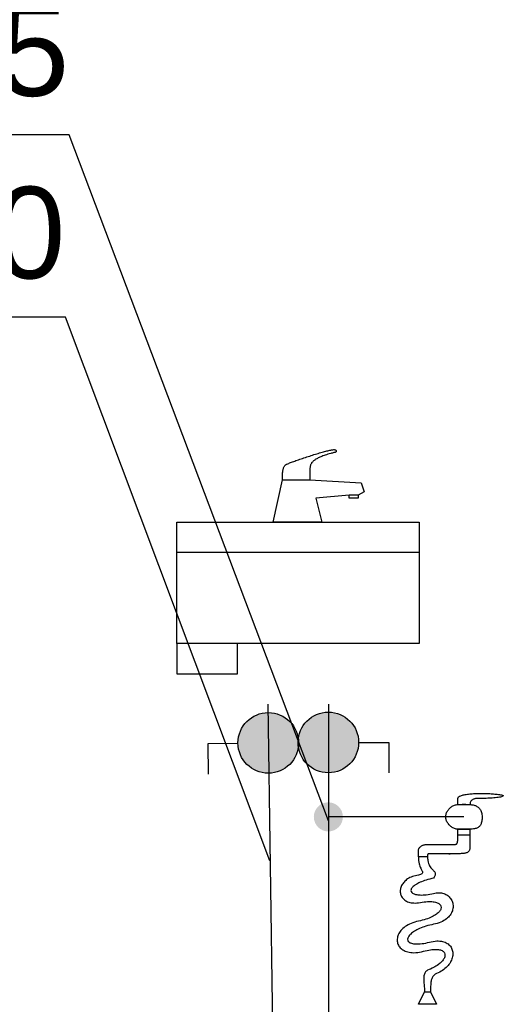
# Model space of a CAD drawing. Header units: inches. Extents: x -150.1 to -108.1, y -15.9 to 13.8.
# Tile 7 of 25: x -141.144 to -140.346, y -1.071 to 0.554. Entities that reach past the tile are written whole.
import ezdxf
from ezdxf.lldxf.tags import DXFTag

# ---------------------------------------------------------------- set-up
doc = ezdxf.new("R2010")
doc.units = ezdxf.units.IN
doc.header["$MEASUREMENT"] = 0
for name, color, linetype in [('IS_Armatura_Wodociag', 2, 'SOLID'), ('IS_Ciepła_woda', 4, 'DASHWAVE'), ('IS_Odbiorniki', 2, 'SOLID'), ('IS_Opisy_działek_Wodociag', 2, 'SOLID'), ('IS_Zimna_woda', 4, 'SOLID')]:
    doc.layers.add(name, color=color, linetype=linetype)
tags = doc.linetypes.add('DASHWAVE', pattern='A,10,-5,-20,[138,IS_LineDef.shx,S=2,R=0,X=-20,Y=0],-5', length=40).pattern_tags.tags
tags[16:17] = [DXFTag(74, 4), DXFTag(75, 0), DXFTag(340, '0'), DXFTag(46, 0.0), DXFTag(50, 0.0), DXFTag(44, 0.0), DXFTag(45, 0.0)]
tags[6:7] = [DXFTag(74, 4), DXFTag(75, 0), DXFTag(340, '0'), DXFTag(46, 0.0), DXFTag(50, 0.0), DXFTag(44, 0.0), DXFTag(45, 0.0)]
tags[4:5] = [DXFTag(74, 4), DXFTag(75, 0), DXFTag(340, '0'), DXFTag(46, 0.0), DXFTag(50, 0.0), DXFTag(44, 0.0), DXFTag(45, 0.0)]
tags = doc.linetypes.add('SOLID', pattern=[10, 10, 0]).pattern_tags.tags
tags[6:7] = [DXFTag(74, 4), DXFTag(75, 0), DXFTag(340, '0'), DXFTag(46, 0.0), DXFTag(50, 0.0), DXFTag(44, 0.0), DXFTag(45, 0.0)]
tags[4:5] = [DXFTag(74, 4), DXFTag(75, 0), DXFTag(340, '0'), DXFTag(46, 0.0), DXFTag(50, 0.0), DXFTag(44, 0.0), DXFTag(45, 0.0)]

msp = doc.modelspace()

# ---------------------------------------------------------------- hatches: boundary and pattern name
at = {"layer": 'IS_Armatura_Wodociag', "ltscale": 0.01}
h = msp.add_hatch(color=256, dxfattribs=at)
edge = h.paths.add_edge_path()
edge.add_arc((-140.7339, -0.6398), 0.05, 0, 360)
h = msp.add_hatch(color=256, dxfattribs=at)
edge = h.paths.add_edge_path()
edge.add_arc((-140.6348, -0.639), 0.05, 0, 360)
at = {"layer": 'IS_Zimna_woda'}
h = msp.add_hatch(color=256, dxfattribs=at)
edge = h.paths.add_edge_path()
edge.add_arc((-140.6348, -0.7619), 0.024, 90, 450)

# ---------------------------------------------------------------- linework, layer by layer
at = {"layer": 'IS_Armatura_Wodociag', "ltscale": 0.01}
for p, q in [((-140.7839, -0.6406), (-140.8339, -0.6413)), ((-140.8339, -0.6413), (-140.8331, -0.6913)), ((-140.5848, -0.639), (-140.5348, -0.639)), ((-140.5348, -0.639), (-140.5348, -0.689))]:
    msp.add_line(p, q, dxfattribs=at)
for centre in [(-140.7339, -0.6398), (-140.6348, -0.639)]:
    msp.add_ellipse(centre, major_axis=(0.05, 0), ratio=1, dxfattribs=at)
at = {"layer": 'IS_Ciepła_woda', "ltscale": 0.01}
msp.add_line((-140.7348, -0.5756), (-140.7257, -1.2014), dxfattribs=at)
at = {"layer": 'IS_Odbiorniki', "ltscale": 0.01}
for p, q in [((-140.7256, -0.2756), (-140.7106, -0.2056)), ((-140.7106, -0.2056), (-140.6656, -0.2056)), ((-140.6656, -0.2056), (-140.5806, -0.2106)), ((-140.5806, -0.2106), (-140.5756, -0.2256)), ((-140.5756, -0.2256), (-140.5856, -0.2306)), ((-140.6006, -0.2306), (-140.6556, -0.2356)), ((-140.6556, -0.2356), (-140.6456, -0.2756)), ((-140.6006, -0.2356), (-140.6006, -0.2306)), ((-140.5856, -0.2306), (-140.6006, -0.2306)), ((-140.5856, -0.2356), (-140.6006, -0.2356)), ((-140.5856, -0.2306), (-140.5856, -0.2356)), ((-140.8848, -0.2756), (-140.4848, -0.2756)), ((-140.8848, -0.4756), (-140.8848, -0.2756)), ((-140.8848, -0.2756), (-140.8848, -0.2756)), ((-140.6456, -0.2756), (-140.7256, -0.2756)), ((-140.7256, -0.2756), (-140.7256, -0.2756)), ((-140.4848, -0.2756), (-140.4848, -0.4756)), ((-140.4848, -0.3256), (-140.8848, -0.3256)), ((-140.4848, -0.4756), (-140.8848, -0.4756)), ((-140.8848, -0.4756), (-140.8848, -0.5256)), ((-140.7848, -0.4756), (-140.8848, -0.4756)), ((-140.8848, -0.4756), (-140.8848, -0.4756)), ((-140.7848, -0.5256), (-140.7848, -0.4756)), ((-140.8848, -0.5256), (-140.7848, -0.5256)), ((-140.4211, -0.7923), (-140.4211, -0.7821)), ((-140.4211, -0.7821), (-140.4011, -0.7821)), ((-140.4011, -0.7923), (-140.4211, -0.7923)), ((-140.4011, -0.7821), (-140.4011, -0.7923)), ((-140.4011, -0.7821), (-140.4011, -0.7821)), ((-140.4861, -1.0708), (-140.4761, -1.0506)), ((-140.4761, -1.0506), (-140.4661, -1.0506)), ((-140.4661, -1.0506), (-140.4561, -1.0708)), ((-140.4561, -1.0708), (-140.4861, -1.0708))]:
    msp.add_line(p, q, dxfattribs=at)
for points, knots in [([(-140.7056, -0.1806), (-140.7043, -0.18), (-140.701, -0.1786), (-140.6953, -0.1764), (-140.6879, -0.1737), (-140.6794, -0.1708), (-140.6703, -0.1677), (-140.6609, -0.1647), (-140.6518, -0.1619), (-140.6433, -0.1594), (-140.636, -0.1575), (-140.6302, -0.1562), (-140.6269, -0.1556), (-140.6256, -0.1556)], [0, 0, 0, 0, 0.00425061, 0.01060033, 0.01857776, 0.02770772, 0.03751411, 0.04752065, 0.05725134, 0.06623092, 0.07398599, 0.08004815, 0.08396819, 0.08396819, 0.08396819, 0.08396819]), ([(-140.6256, -0.1606), (-140.6273, -0.161), (-140.6307, -0.1619), (-140.6354, -0.1633), (-140.6397, -0.1646), (-140.6436, -0.166), (-140.647, -0.1674), (-140.6501, -0.1687), (-140.6528, -0.1701), (-140.6552, -0.1714), (-140.6573, -0.1728), (-140.6591, -0.1742), (-140.6601, -0.1751), (-140.6606, -0.1756)], [0, 0, 0, 0, 0.00538586, 0.01031526, 0.0148132, 0.01890511, 0.02261695, 0.02597538, 0.02900777, 0.03174242, 0.03420857, 0.03643647, 0.03845728, 0.03845728, 0.03845728, 0.03845728]), ([(-140.6256, -0.1556), (-140.6252, -0.1556), (-140.6244, -0.1557), (-140.6234, -0.156), (-140.6226, -0.1565), (-140.6221, -0.1571), (-140.6218, -0.1578), (-140.6218, -0.1585), (-140.6221, -0.1591), (-140.6226, -0.1598), (-140.6234, -0.1602), (-140.6244, -0.1605), (-140.6252, -0.1606), (-140.6256, -0.1606)], [0, 0, 0, 0, 0.001245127, 0.002286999, 0.003170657, 0.003941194, 0.004643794, 0.005323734, 0.006026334, 0.006796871, 0.007680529, 0.008722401, 0.009967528, 0.009967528, 0.009967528, 0.009967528]), ([(-140.6606, -0.1756), (-140.661, -0.176), (-140.6618, -0.1769), (-140.6629, -0.1784), (-140.6637, -0.18), (-140.6644, -0.1818), (-140.6648, -0.1839), (-140.6652, -0.1864), (-140.6654, -0.1892), (-140.6655, -0.1925), (-140.6656, -0.1963), (-140.6656, -0.2007), (-140.6656, -0.2039), (-140.6656, -0.2056)], [0, 0, 0, 0, 0.00185377, 0.00361935, 0.00539526, 0.00728567, 0.00939151, 0.01180502, 0.01460929, 0.01788047, 0.0216903, 0.02610811, 0.03120202, 0.03120202, 0.03120202, 0.03120202]), ([(-140.7106, -0.2056), (-140.7106, -0.2047), (-140.7106, -0.2029), (-140.7106, -0.2002), (-140.7105, -0.1976), (-140.7104, -0.195), (-140.7101, -0.1925), (-140.7098, -0.1901), (-140.7093, -0.1878), (-140.7087, -0.1857), (-140.7079, -0.1838), (-140.7069, -0.1821), (-140.706, -0.1811), (-140.7056, -0.1806)], [0, 0, 0, 0, 0.00272352, 0.00542462, 0.00808148, 0.01067349, 0.0131821, 0.01559189, 0.0178921, 0.0200787, 0.02215732, 0.02414676, 0.02608271, 0.02608271, 0.02608271, 0.02608271]), ([(-140.4211, -0.7315), (-140.4211, -0.7305), (-140.4197, -0.7284), (-140.4158, -0.7266), (-140.4103, -0.7251), (-140.4033, -0.7241), (-140.3953, -0.7234), (-140.3866, -0.7231), (-140.3775, -0.7231), (-140.3687, -0.7234), (-140.3603, -0.7241), (-140.3528, -0.725), (-140.3482, -0.7259), (-140.3461, -0.7264)], [0, 0, 0, 0, 0.0028296, 0.0069807, 0.01273507, 0.01987117, 0.02805222, 0.03690572, 0.04604549, 0.05507977, 0.06361563, 0.07126295, 0.07764171, 0.07764171, 0.07764171, 0.07764171]), ([(-140.3461, -0.7264), (-140.3461, -0.7269), (-140.3472, -0.7281), (-140.3495, -0.7288), (-140.3529, -0.7297), (-140.3571, -0.7302), (-140.3618, -0.7307), (-140.3668, -0.731), (-140.3718, -0.7313), (-140.3765, -0.7314), (-140.3805, -0.7315), (-140.3837, -0.7315), (-140.3855, -0.7315), (-140.3861, -0.7315)], [0, 0, 0, 0, 0.00150239, 0.00398788, 0.00749738, 0.01181304, 0.01666811, 0.02178127, 0.02686546, 0.03163088, 0.03578628, 0.03903958, 0.04109819, 0.04109819, 0.04109819, 0.04109819]), ([(-140.4411, -0.7619), (-140.4411, -0.761), (-140.441, -0.7591), (-140.4403, -0.7564), (-140.4392, -0.7538), (-140.4377, -0.7513), (-140.4359, -0.749), (-140.4339, -0.7469), (-140.4316, -0.7451), (-140.4292, -0.7436), (-140.4266, -0.7425), (-140.4239, -0.7418), (-140.4221, -0.7416), (-140.4211, -0.7416)], [0, 0, 0, 0, 0.00276555, 0.00556175, 0.00840034, 0.01127789, 0.01418077, 0.01708965, 0.01998349, 0.02284339, 0.02565665, 0.02842146, 0.0311521, 0.0311521, 0.0311521, 0.0311521]), ([(-140.4211, -0.7416), (-140.4211, -0.7412), (-140.4211, -0.7404), (-140.4211, -0.7394), (-140.4211, -0.7384), (-140.4211, -0.7376), (-140.4211, -0.7369), (-140.4211, -0.7362), (-140.4211, -0.7355), (-140.4211, -0.7347), (-140.4211, -0.7338), (-140.4211, -0.7327), (-140.4211, -0.7319), (-140.4211, -0.7315)], [0, 0, 0, 0, 0.00126338, 0.00232127, 0.00321934, 0.00400324, 0.00471865, 0.00541122, 0.00612663, 0.00691053, 0.0078086, 0.00886649, 0.01012987, 0.01012987, 0.01012987, 0.01012987]), ([(-140.4211, -0.7416), (-140.4186, -0.7416), (-140.414, -0.7416), (-140.4113, -0.7416), (-140.4075, -0.7416), (-140.409, -0.7416), (-140.4102, -0.7416), (-140.4121, -0.7416), (-140.4133, -0.7416), (-140.4148, -0.7416), (-140.4109, -0.7416), (-140.4083, -0.7416), (-140.4037, -0.7416), (-140.4011, -0.7416)], [0, 0, 0, 0, 0.00756574, 0.01168295, 0.01311796, 0.0135988, 0.01522915, 0.01724267, 0.01887303, 0.01935387, 0.02078888, 0.02490609, 0.03247183, 0.03247183, 0.03247183, 0.03247183]), ([(-140.3861, -0.7315), (-140.3866, -0.7315), (-140.3877, -0.7315), (-140.3893, -0.7315), (-140.3911, -0.7317), (-140.3929, -0.7319), (-140.3947, -0.7324), (-140.3964, -0.7331), (-140.3979, -0.734), (-140.3993, -0.7354), (-140.4003, -0.7371), (-140.401, -0.7392), (-140.4011, -0.7408), (-140.4011, -0.7416)], [0, 0, 0, 0, 0.00147635, 0.00313386, 0.0049091, 0.00674525, 0.0085963, 0.01043357, 0.01225511, 0.0140971, 0.01604114, 0.01820818, 0.02073842, 0.02073842, 0.02073842, 0.02073842]), ([(-140.4011, -0.7416), (-140.4002, -0.7416), (-140.3984, -0.7417), (-140.3957, -0.7421), (-140.3932, -0.7428), (-140.3907, -0.7438), (-140.3884, -0.7452), (-140.3863, -0.7469), (-140.3845, -0.7491), (-140.3831, -0.7516), (-140.382, -0.7546), (-140.3813, -0.7581), (-140.3811, -0.7606), (-140.3811, -0.7619)], [0, 0, 0, 0, 0.00272284, 0.00542776, 0.00810545, 0.01075857, 0.01340511, 0.0160811, 0.01884161, 0.02175862, 0.02491587, 0.02840229, 0.03230639, 0.03230639, 0.03230639, 0.03230639]), ([(-140.4211, -0.7821), (-140.4221, -0.7821), (-140.4239, -0.782), (-140.4266, -0.7813), (-140.4292, -0.7801), (-140.4316, -0.7786), (-140.4339, -0.7769), (-140.4359, -0.7748), (-140.4377, -0.7725), (-140.4392, -0.77), (-140.4403, -0.7674), (-140.441, -0.7647), (-140.4411, -0.7628), (-140.4411, -0.7619)], [0, 0, 0, 0, 0.00273064, 0.00549545, 0.00830872, 0.01116861, 0.01406245, 0.01697133, 0.01987421, 0.02275176, 0.02559035, 0.02838655, 0.0311521, 0.0311521, 0.0311521, 0.0311521]), ([(-140.3811, -0.7619), (-140.3811, -0.7632), (-140.3812, -0.7656), (-140.3816, -0.7691), (-140.3823, -0.7721), (-140.3833, -0.7747), (-140.3846, -0.7768), (-140.3864, -0.7786), (-140.3885, -0.78), (-140.3911, -0.781), (-140.394, -0.7817), (-140.3974, -0.7821), (-140.3999, -0.7821), (-140.4011, -0.7821)], [0, 0, 0, 0, 0.00389878, 0.00733912, 0.01037931, 0.01309925, 0.01560627, 0.0180339, 0.02052757, 0.02322237, 0.02622769, 0.02962512, 0.03347403, 0.03347403, 0.03347403, 0.03347403]), ([(-140.4261, -0.8075), (-140.4257, -0.8075), (-140.4249, -0.8074), (-140.4239, -0.807), (-140.423, -0.8064), (-140.4224, -0.8054), (-140.4219, -0.8043), (-140.4216, -0.8029), (-140.4214, -0.8012), (-140.4212, -0.7993), (-140.4212, -0.7972), (-140.4211, -0.7948), (-140.4211, -0.7931), (-140.4211, -0.7923)], [0, 0, 0, 0, 0.00124975, 0.00233525, 0.00336421, 0.00444853, 0.00567529, 0.00709831, 0.00874682, 0.01063559, 0.01277159, 0.0151577, 0.01779481, 0.01779481, 0.01779481, 0.01779481]), ([(-140.4011, -0.7821), (-140.4033, -0.7821), (-140.4075, -0.7821), (-140.4095, -0.7821), (-140.4134, -0.7821), (-140.4125, -0.7821), (-140.4117, -0.7821), (-140.4106, -0.7821), (-140.4098, -0.7821), (-140.4089, -0.7821), (-140.4127, -0.7821), (-140.4148, -0.7821), (-140.419, -0.7821), (-140.4211, -0.7821)], [0, 0, 0, 0, 0.00655147, 0.01026296, 0.01176559, 0.01184072, 0.01286251, 0.01419985, 0.01522164, 0.01529677, 0.0167994, 0.02051089, 0.02706236, 0.02706236, 0.02706236, 0.02706236]), ([(-140.4011, -0.7923), (-140.4011, -0.7931), (-140.4011, -0.7947), (-140.4011, -0.7968), (-140.4011, -0.7986), (-140.4011, -0.8002), (-140.4011, -0.8017), (-140.4011, -0.8031), (-140.4011, -0.8046), (-140.4011, -0.8062), (-140.4011, -0.808), (-140.4011, -0.8101), (-140.4011, -0.8117), (-140.4011, -0.8125)], [0, 0, 0, 0, 0.00252676, 0.00464254, 0.00643867, 0.00800648, 0.00943729, 0.01082245, 0.01225326, 0.01382107, 0.0156172, 0.01773298, 0.02025974, 0.02025974, 0.02025974, 0.02025974]), ([(-140.4861, -0.8176), (-140.4861, -0.8171), (-140.4861, -0.8162), (-140.4857, -0.8148), (-140.485, -0.8135), (-140.4842, -0.8123), (-140.483, -0.8111), (-140.4817, -0.8101), (-140.48, -0.8092), (-140.4782, -0.8084), (-140.476, -0.8079), (-140.4737, -0.8075), (-140.472, -0.8075), (-140.4711, -0.8075)], [0, 0, 0, 0, 0.00138311, 0.00278794, 0.00423631, 0.00575024, 0.00735196, 0.00906393, 0.01090884, 0.01290952, 0.01508897, 0.01747021, 0.02007637, 0.02007637, 0.02007637, 0.02007637]), ([(-140.4711, -0.8075), (-140.4675, -0.8075), (-140.4611, -0.8075), (-140.4527, -0.8075), (-140.4465, -0.8075), (-140.442, -0.8075), (-140.4388, -0.8075), (-140.4366, -0.8075), (-140.435, -0.8075), (-140.4335, -0.8075), (-140.4317, -0.8075), (-140.4292, -0.8075), (-140.4273, -0.8075), (-140.4261, -0.8075)], [0, 0, 0, 0, 0.01085274, 0.01913599, 0.02525545, 0.02961683, 0.03262585, 0.0346882, 0.03620962, 0.03759579, 0.03925244, 0.04158527, 0.045, 0.045, 0.045, 0.045]), ([(-140.4011, -0.8125), (-140.4011, -0.8134), (-140.4013, -0.8149), (-140.402, -0.8171), (-140.4031, -0.8188), (-140.4046, -0.8201), (-140.4064, -0.8211), (-140.4085, -0.8218), (-140.4108, -0.8222), (-140.4132, -0.8225), (-140.4158, -0.8226), (-140.4184, -0.8227), (-140.4202, -0.8227), (-140.4211, -0.8227)], [0, 0, 0, 0, 0.0025306, 0.00470584, 0.00668846, 0.00863237, 0.01065181, 0.01280956, 0.01512554, 0.01759096, 0.02017952, 0.02285473, 0.0255745, 0.0255745, 0.0255745, 0.0255745]), ([(-140.4861, -0.8277), (-140.4861, -0.8273), (-140.4861, -0.8265), (-140.4861, -0.8255), (-140.4861, -0.8245), (-140.4861, -0.8237), (-140.4861, -0.823), (-140.4861, -0.8223), (-140.4861, -0.8216), (-140.4861, -0.8208), (-140.4861, -0.8199), (-140.4861, -0.8188), (-140.4861, -0.818), (-140.4861, -0.8176)], [0, 0, 0, 0, 0.00126338, 0.00232127, 0.00321934, 0.00400324, 0.00471865, 0.00541122, 0.00612663, 0.00691053, 0.0078086, 0.00886649, 0.01012987, 0.01012987, 0.01012987, 0.01012987]), ([(-140.4861, -0.8277), (-140.4861, -0.8298), (-140.486, -0.8337), (-140.4851, -0.8389), (-140.4839, -0.8432), (-140.4825, -0.8466), (-140.4812, -0.8492), (-140.4801, -0.8513), (-140.4794, -0.853), (-140.4795, -0.8546), (-140.4808, -0.8559), (-140.4831, -0.857), (-140.485, -0.8577), (-140.4861, -0.8581)], [0, 0, 0, 0, 0.00631074, 0.01156766, 0.01594153, 0.01956007, 0.02250376, 0.02481584, 0.02654647, 0.02790034, 0.02946187, 0.03185975, 0.03547436, 0.03547436, 0.03547436, 0.03547436]), ([(-140.4661, -0.8227), (-140.4666, -0.8227), (-140.4673, -0.8227), (-140.4683, -0.8227), (-140.4692, -0.8227), (-140.4698, -0.8229), (-140.4703, -0.8231), (-140.4707, -0.8235), (-140.4709, -0.824), (-140.4711, -0.8247), (-140.4711, -0.8255), (-140.4711, -0.8265), (-140.4711, -0.8273), (-140.4711, -0.8277)], [0, 0, 0, 0, 0.001243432, 0.002261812, 0.003080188, 0.003730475, 0.004261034, 0.00474763, 0.005282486, 0.00594044, 0.006769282, 0.00780087, 0.00906045, 0.00906045, 0.00906045, 0.00906045]), ([(-140.4711, -0.8277), (-140.4711, -0.8298), (-140.4709, -0.8336), (-140.4697, -0.8386), (-140.4679, -0.8426), (-140.4658, -0.8457), (-140.4635, -0.8481), (-140.4615, -0.8502), (-140.4597, -0.8521), (-140.4585, -0.8542), (-140.4582, -0.8568), (-140.4592, -0.8599), (-140.4604, -0.862), (-140.4611, -0.8632)], [0, 0, 0, 0, 0.00620826, 0.01127132, 0.01551817, 0.01920269, 0.02247402, 0.02538578, 0.02795255, 0.03026157, 0.03263343, 0.03563445, 0.03983271, 0.03983271, 0.03983271, 0.03983271]), ([(-140.4211, -0.8227), (-140.424, -0.8227), (-140.4294, -0.8227), (-140.4321, -0.8227), (-140.4367, -0.8227), (-140.4356, -0.8227), (-140.4352, -0.8227), (-140.4335, -0.8227), (-140.4348, -0.8227), (-140.4372, -0.8227), (-140.4432, -0.8227), (-140.453, -0.8227), (-140.4612, -0.8227), (-140.4661, -0.8227)], [0, 0, 0, 0, 0.0085988, 0.01325319, 0.01497746, 0.01516905, 0.01626221, 0.01724267, 0.01738918, 0.01967693, 0.02512021, 0.03473328, 0.04953043, 0.04953043, 0.04953043, 0.04953043]), ([(-140.4861, -0.8581), (-140.4895, -0.8585), (-140.4958, -0.8599), (-140.5039, -0.8639), (-140.51, -0.869), (-140.5141, -0.875), (-140.5162, -0.8814), (-140.5162, -0.8878), (-140.5142, -0.8938), (-140.51, -0.8988), (-140.5038, -0.9025), (-140.4955, -0.9043), (-140.4894, -0.9041), (-140.4861, -0.9037)], [0, 0, 0, 0, 0.01018453, 0.01903209, 0.02687096, 0.03396339, 0.04051543, 0.04671436, 0.05278956, 0.05907438, 0.06602701, 0.07418675, 0.084106, 0.084106, 0.084106, 0.084106]), ([(-140.4611, -0.8632), (-140.4653, -0.864), (-140.4729, -0.8659), (-140.4829, -0.8694), (-140.4904, -0.8733), (-140.4956, -0.8772), (-140.4986, -0.8811), (-140.4988, -0.8854), (-140.4955, -0.8885), (-140.4902, -0.8903), (-140.4826, -0.8911), (-140.4726, -0.8905), (-140.4652, -0.8893), (-140.4611, -0.8885)], [0, 0, 0, 0, 0.01277875, 0.02333837, 0.03174768, 0.03811346, 0.0426776, 0.04612145, 0.04988193, 0.05522226, 0.06271568, 0.07264078, 0.08518553, 0.08518553, 0.08518553, 0.08518553]), ([(-140.4611, -0.8885), (-140.4582, -0.8877), (-140.4525, -0.8867), (-140.4444, -0.8879), (-140.4377, -0.8913), (-140.4328, -0.8965), (-140.4297, -0.9028), (-140.4286, -0.9098), (-140.4299, -0.9172), (-140.4337, -0.9244), (-140.4402, -0.9309), (-140.4496, -0.9362), (-140.457, -0.9383), (-140.4611, -0.9392)], [0, 0, 0, 0, 0.00911362, 0.01703021, 0.02426388, 0.03118952, 0.03804749, 0.04500947, 0.05227011, 0.06012583, 0.06900792, 0.07945725, 0.09206815, 0.09206815, 0.09206815, 0.09206815]), ([(-140.4861, -0.9037), (-140.482, -0.9029), (-140.4746, -0.9017), (-140.4646, -0.9015), (-140.4569, -0.9027), (-140.4515, -0.9052), (-140.4485, -0.9091), (-140.4487, -0.9139), (-140.4516, -0.9185), (-140.4568, -0.9231), (-140.4643, -0.9274), (-140.4743, -0.9313), (-140.482, -0.9332), (-140.4861, -0.9341)], [0, 0, 0, 0, 0.01252723, 0.02244482, 0.03001211, 0.03560184, 0.03988558, 0.0440182, 0.04915421, 0.05591067, 0.06455603, 0.07523106, 0.08803895, 0.08803895, 0.08803895, 0.08803895]), ([(-140.4861, -0.9341), (-140.4903, -0.9349), (-140.498, -0.9372), (-140.5078, -0.9424), (-140.515, -0.9488), (-140.5196, -0.9559), (-140.5216, -0.9633), (-140.5209, -0.9705), (-140.5176, -0.977), (-140.5117, -0.9821), (-140.5034, -0.9854), (-140.4929, -0.9865), (-140.4853, -0.9856), (-140.4811, -0.9847)], [0, 0, 0, 0, 0.012823, 0.0237601, 0.0331753, 0.041409, 0.0487988, 0.05572, 0.0626301, 0.0700789, 0.0786643, 0.0889741, 0.1015579, 0.1015579, 0.1015579, 0.1015579]), ([(-140.4611, -0.9392), (-140.4654, -0.94), (-140.4733, -0.942), (-140.4839, -0.9459), (-140.4923, -0.9502), (-140.4986, -0.9547), (-140.5026, -0.9592), (-140.5045, -0.9637), (-140.5031, -0.968), (-140.4985, -0.9706), (-140.4917, -0.9717), (-140.4823, -0.9715), (-140.4752, -0.9704), (-140.4711, -0.9695)], [0, 0, 0, 0, 0.01303346, 0.02430425, 0.03378301, 0.04144717, 0.04733164, 0.05168225, 0.05536457, 0.0599404, 0.06657215, 0.07585114, 0.08814794, 0.08814794, 0.08814794, 0.08814794]), ([(-140.4711, -0.9695), (-140.4671, -0.9683), (-140.4595, -0.9666), (-140.4489, -0.9666), (-140.4404, -0.9691), (-140.4342, -0.9738), (-140.4304, -0.98), (-140.4291, -0.9871), (-140.4301, -0.9947), (-140.4333, -1.0023), (-140.4387, -1.0095), (-140.4465, -1.0158), (-140.4527, -1.0189), (-140.4561, -1.0202)], [0, 0, 0, 0, 0.01278526, 0.02307688, 0.03153539, 0.03887746, 0.04579152, 0.05281291, 0.06027637, 0.06837423, 0.07724713, 0.08705663, 0.09802854, 0.09802854, 0.09802854, 0.09802854]), ([(-140.4811, -0.9847), (-140.4771, -0.9835), (-140.4697, -0.9816), (-140.4596, -0.9804), (-140.4518, -0.9808), (-140.4461, -0.9827), (-140.4426, -0.9863), (-140.442, -0.991), (-140.4438, -0.996), (-140.4477, -1.0011), (-140.4536, -1.0062), (-140.4616, -1.0111), (-140.4678, -1.0138), (-140.4711, -1.0151)], [0, 0, 0, 0, 0.01277595, 0.02280349, 0.03041116, 0.03604495, 0.04042004, 0.04460883, 0.04959682, 0.05588431, 0.06365317, 0.07296245, 0.08383588, 0.08383588, 0.08383588, 0.08383588]), ([(-140.4711, -1.0151), (-140.472, -1.0156), (-140.4736, -1.0166), (-140.4753, -1.0188), (-140.4765, -1.0214), (-140.4771, -1.0243), (-140.4774, -1.0274), (-140.4774, -1.0309), (-140.4772, -1.0346), (-140.4768, -1.0384), (-140.4765, -1.0424), (-140.4762, -1.0465), (-140.4761, -1.0492), (-140.4761, -1.0506)], [0, 0, 0, 0, 0.00287386, 0.00557201, 0.00831839, 0.01125599, 0.0144473, 0.01789876, 0.02158393, 0.02545893, 0.02947232, 0.03357177, 0.03770963, 0.03770963, 0.03770963, 0.03770963]), ([(-140.4561, -1.0202), (-140.457, -1.0206), (-140.4586, -1.0216), (-140.4607, -1.0234), (-140.4624, -1.0254), (-140.4636, -1.0277), (-140.4646, -1.0303), (-140.4653, -1.0331), (-140.4657, -1.0361), (-140.466, -1.0394), (-140.4661, -1.0429), (-140.4661, -1.0466), (-140.4661, -1.0492), (-140.4661, -1.0506)], [0, 0, 0, 0, 0.00290779, 0.00559784, 0.00818533, 0.01077792, 0.0134646, 0.01631063, 0.01935913, 0.02263594, 0.02615499, 0.02992266, 0.03394113, 0.03394113, 0.03394113, 0.03394113])]:
    msp.add_open_spline(points, degree=3, knots=knots, dxfattribs=at)
msp.add_open_spline([(-140.4711, -0.8277), (-140.4716, -0.8277), (-140.4725, -0.8277), (-140.4739, -0.8277), (-140.4752, -0.8277), (-140.4766, -0.8277), (-140.478, -0.8277), (-140.4793, -0.8277), (-140.4807, -0.8277), (-140.482, -0.8277), (-140.4834, -0.8277), (-140.4848, -0.8277), (-140.4857, -0.8277), (-140.4861, -0.8277)], degree=3, dxfattribs=at)
at = {"layer": 'IS_Opisy_działek_Wodociag', "ltscale": 0.01}
for p, q in [((-141.0623, 0.3641), (-142.0643, 0.3641)), ((-140.6348, -0.7684), (-141.0623, 0.3641)), ((-141.0686, 0.0629), (-141.9506, 0.0629)), ((-140.7311, -0.8344), (-141.0686, 0.0629))]:
    msp.add_line(p, q, dxfattribs=at)
at = {"layer": 'IS_Zimna_woda', "ltscale": 0.01}
for p, q in [((-140.6348, -0.5756), (-140.6348, -0.7619)), ((-140.4111, -0.7619), (-140.6348, -0.7619)), ((-140.6348, -0.7619), (-140.6348, -1.2492))]:
    msp.add_line(p, q, dxfattribs=at)

# ---------------------------------------------------------------- texts
at = {"layer": 'IS_Opisy_działek_Wodociag', "ltscale": 0.01, "char_height": 0.1512, "attachment_point": 9}
for s, insert in [('\\fArial|b0|i0;20 x 2,25', (-141.0623, 0.4001)), ('\\fArial|b0|i0;16 x 2,0', (-141.0686, 0.0989))]:
    msp.add_mtext(s, dxfattribs=dict(at, insert=insert))

doc.saveas('drawing.dxf')
